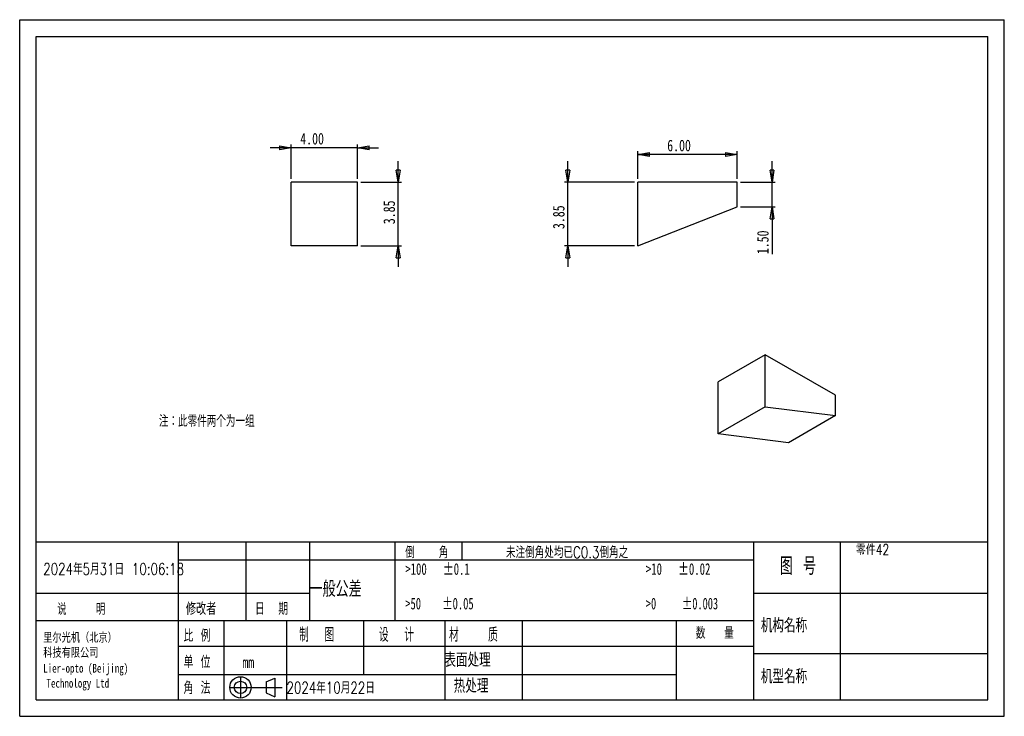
# Model space of a CAD drawing. Header units: millimetres. Extents: x 0 to 297, y 0 to 210.
import ezdxf

# ---------------------------------------------------------------- set-up
doc = ezdxf.new("R2010")
doc.units = ezdxf.units.MM
doc.layers.add('图层0', color=7, linetype='Continuous', lineweight=25)
doc.styles.add('SLDTEXTSTYLE0', font='TXT', dxfattribs={"width": 0.666667, "bigfont": 'bigfont'})
doc.styles.add('SLDTEXTSTYLE1', font='TXT', dxfattribs={"width": 0.75, "bigfont": 'bigfont'})
doc.styles.add('SLDTEXTSTYLE2', font='TXT', dxfattribs={"width": 0.583333, "bigfont": 'bigfont'})
doc.styles.add('SLDTEXTSTYLE3', font='TXT', dxfattribs={"width": 0.681818})
doc.styles.add('SLDTEXTSTYLE4', font='TXT', dxfattribs={"width": 0.666667})
doc.styles.add('SLDTEXTSTYLE5', font='TXT', dxfattribs={"width": 0.653846})
doc.styles.add('SLDTEXTSTYLE6', font='TXT', dxfattribs={"width": 0.6, "bigfont": 'bigfont'})
doc.styles.add('SLDTEXTSTYLE7', font='TXT', dxfattribs={"width": 0.625, "bigfont": 'bigfont'})
doc.styles.add('SLDTEXTSTYLE8', font='TXT', dxfattribs={"width": 0.571429, "bigfont": 'bigfont'})
doc.styles.add('SLDTEXTSTYLE9', font='TXT', dxfattribs={"width": 0.75})
doc.dimstyles.new('SLDDIMSTYLE0', dxfattribs={"dimtxt": 3.5, "dimasz": 3.556, "dimexe": 0, "dimexo": 0.0625, "dimgap": 0.875, "dimtad": 1, "dimlfac": 0.2, "dimrnd": 1e-09, "dimzin": 4, "dimdsep": 46, "dimtxsty": 'SLDTEXTSTYLE9', "dimblk1": 'CLOSED', "dimblk2": 'CLOSED', "dimsah": 1, "dimcen": 0.09, "dimadec": 0, "dimazin": 1, "dimtfac": 1, "dimtmove": 0, "dimatfit": 0, "dimldrblk": 'CLOSED', "dimfxl": 0, "dimfrac": 2, "dimtolj": 1, "dimtzin": 12, "dimarcsym": 0})
doc.dimstyles.new('SLDDIMSTYLE1', dxfattribs={"dimtxt": 3.5, "dimasz": 3.556, "dimexe": 0, "dimexo": 0.0625, "dimgap": 0.875, "dimtad": 1, "dimlfac": 0.2, "dimrnd": 1e-09, "dimzin": 12, "dimdsep": 46, "dimtxsty": 'SLDTEXTSTYLE9', "dimblk1": 'CLOSED', "dimblk2": 'CLOSED', "dimsah": 1, "dimcen": 0.09, "dimadec": 0, "dimazin": 3, "dimtfac": 1, "dimtmove": 0, "dimatfit": 0, "dimldrblk": 'CLOSED', "dimfxl": 0, "dimfrac": 2, "dimtolj": 1, "dimtzin": 12, "dimarcsym": 0})
doc.dimstyles.new('SLDDIMSTYLE2', dxfattribs={"dimtxt": 3.5, "dimasz": 3.556, "dimexe": 0, "dimexo": 0.0625, "dimgap": 0.875, "dimtad": 1, "dimlfac": 0.2, "dimrnd": 1e-09, "dimzin": 4, "dimdsep": 46, "dimtxsty": 'SLDTEXTSTYLE9', "dimblk1": 'CLOSED', "dimblk2": 'CLOSED', "dimsah": 1, "dimcen": 0.09, "dimadec": 0, "dimazin": 1, "dimtfac": 1, "dimtofl": 0, "dimtmove": 0, "dimatfit": 3, "dimldrblk": 'CLOSED', "dimfxl": 0, "dimfrac": 2, "dimtolj": 1, "dimtzin": 12, "dimarcsym": 0})

# ---------------------------------------------------------------- blocks, each defined once
blk = doc.blocks.new('_Closed')
at = {"color": 0, "linetype": 'ByBlock', "lineweight": -2}
for p, q in [((-1, 0.166667), (0, 0)), ((-1, 0.166667), (-1, -0.166667)), ((0, 0), (-1, -0.166667)), ((0, 0), (-1, 0))]:
    blk.add_line(p, q, dxfattribs=at)
blk = doc.blocks.new('_D')
at = {"layer": '图层0'}
for p, q in [((81.9, 162.05), (81.9, 172.37)), ((101.9, 162.05), (101.9, 172.37)), ((81.9, 171.37), (75.55, 171.37)), ((101.9, 171.37), (81.9, 171.37)), ((101.9, 171.37), (108.25, 171.37))]:
    blk.add_line(p, q, dxfattribs=at)
at = {"layer": '图层0', "xscale": 3.556, "yscale": 3.556}
blk.add_blockref('_Closed', (81.9, 171.37, -9.38), dxfattribs=at)
at = {"layer": '图层0', "xscale": 3.556, "yscale": 3.556, "rotation": 180.0000000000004}
blk.add_blockref('_Closed', (101.9, 171.37, -9.38), dxfattribs=at)
at = {"layer": '图层0', "insert": (84.63, 175.88), "char_height": 3.5, "attachment_point": 1, "style": 'SLDTEXTSTYLE9'}
blk.add_mtext('4.00', dxfattribs=at)
blk = doc.blocks.new('_D_1')
at = {"layer": '图层0'}
for p, q in [((114.2, 161.05), (114.2, 167.4)), ((102.9, 161.05), (115.2, 161.05)), ((114.2, 141.8), (114.2, 161.05)), ((102.9, 141.8), (115.2, 141.8)), ((114.2, 141.8), (114.2, 135.45))]:
    blk.add_line(p, q, dxfattribs=at)
at = {"layer": '图层0', "xscale": 3.556, "yscale": 3.556}
for p, rotation in [((114.2, 161.05, -9.38), 270.0000000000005), ((114.2, 141.8, -9.38), 90.00000000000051)]:
    blk.add_blockref('_Closed', p, dxfattribs=dict(at, rotation=rotation))
at = {"layer": '图层0', "insert": (109.69, 148.35), "char_height": 3.5, "attachment_point": 1, "rotation": 90, "style": 'SLDTEXTSTYLE9'}
blk.add_mtext('3.85', dxfattribs=at)
blk = doc.blocks.new('_D_2')
at = {"layer": '图层0'}
for p, q in [((186.45, 162.05), (186.45, 170.33)), ((216.45, 169.33), (186.45, 169.33)), ((216.45, 162.05), (216.45, 170.33))]:
    blk.add_line(p, q, dxfattribs=at)
at = {"layer": '图层0', "xscale": 3.556, "yscale": 3.556, "rotation": 180.0000000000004}
blk.add_blockref('_Closed', (186.45, 169.33, -1.87), dxfattribs=at)
at = {"layer": '图层0', "xscale": 3.556, "yscale": 3.556}
blk.add_blockref('_Closed', (216.45, 169.33, -1.87), dxfattribs=at)
at = {"layer": '图层0', "insert": (195.32, 173.84), "char_height": 3.5, "attachment_point": 1, "style": 'SLDTEXTSTYLE9'}
blk.add_mtext('6.00', dxfattribs=at)
blk = doc.blocks.new('_D_3')
at = {"layer": '图层0'}
for p, q in [((165.34, 161.05), (165.34, 167.4)), ((185.45, 161.05), (164.34, 161.05)), ((165.34, 141.8), (165.34, 161.05)), ((185.45, 141.8), (164.34, 141.8)), ((165.34, 141.8), (165.34, 135.45))]:
    blk.add_line(p, q, dxfattribs=at)
at = {"layer": '图层0', "xscale": 3.556, "yscale": 3.556}
for p, rotation in [((165.34, 161.05, -1.87), 270.0000000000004), ((165.34, 141.8, -1.87), 90.0000000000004)]:
    blk.add_blockref('_Closed', p, dxfattribs=dict(at, rotation=rotation))
at = {"layer": '图层0', "insert": (160.83, 146.89), "char_height": 3.5, "attachment_point": 1, "rotation": 90, "style": 'SLDTEXTSTYLE9'}
blk.add_mtext('3.85', dxfattribs=at)
blk = doc.blocks.new('_D_4')
at = {"layer": '图层0'}
for p, q in [((226.93, 161.05), (226.93, 167.4)), ((217.45, 161.05), (227.93, 161.05)), ((226.93, 153.55), (226.93, 161.05)), ((217.45, 153.55), (227.93, 153.55)), ((226.93, 153.55), (226.93, 139.32))]:
    blk.add_line(p, q, dxfattribs=at)
at = {"layer": '图层0', "xscale": 3.556, "yscale": 3.556}
for p, rotation in [((226.93, 161.05, -1.87), 270.0000000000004), ((226.93, 153.55, -1.87), 90.0000000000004)]:
    blk.add_blockref('_Closed', p, dxfattribs=dict(at, rotation=rotation))
at = {"layer": '图层0', "insert": (222.42, 139.32), "char_height": 3.5, "attachment_point": 1, "rotation": 90, "style": 'SLDTEXTSTYLE9'}
blk.add_mtext('1.50', dxfattribs=at)

msp = doc.modelspace()

# ---------------------------------------------------------------- linework, layer by layer
at = {"color": 7, "linetype": 'Continuous', "lineweight": 25}
for p, q in [((81.898, 141.797), (81.898, 161.045)), ((101.898, 161.045), (81.898, 161.045)), ((101.898, 141.797), (101.898, 161.045)), ((216.449, 161.045), (186.449, 161.045)), ((186.449, 141.797), (186.449, 161.045)), ((216.449, 153.545), (216.449, 161.045)), ((186.449, 141.797), (216.449, 153.545)), ((101.898, 141.797), (81.898, 141.797)), ((224.863, 109.017), (210.721, 100.853)), ((224.863, 93.3), (224.863, 109.017)), ((246.076, 96.771), (224.863, 109.017)), ((210.721, 85.136), (210.721, 100.853)), ((246.076, 90.647), (246.076, 96.771)), ((224.863, 93.3), (210.721, 85.136)), ((224.863, 93.3), (246.076, 90.647)), ((246.076, 90.647), (231.934, 82.483)), ((231.934, 82.483), (210.721, 85.136))]:
    msp.add_line(p, q, dxfattribs=at)
at = {"layer": '图层0'}
for p, q in [((0, 0), (0, 210)), ((0, 210), (297, 210)), ((297, 0), (297, 210)), ((5, 4.983), (5, 204.983)), ((5, 204.983), (292, 204.983)), ((292, 4.983), (292, 204.983)), ((292, 52.5), (5, 52.5)), ((47.757, 52.5), (47.757, 4.983)), ((68.192, 52.5), (68.192, 28.741)), ((87.378, 52.5), (87.378, 28.741)), ((113.177, 52.5), (113.177, 28.741)), ((133.321, 52.5), (133.321, 47.207)), ((221.353, 52.5), (221.353, 4.983)), ((247.5, 52.5), (247.5, 4.983)), ((47.757, 47.207), (221.353, 47.207)), ((5, 37.142), (47.757, 37.142)), ((47.757, 37.142), (87.378, 37.142)), ((221.353, 37.151), (292, 37.151)), ((221.353, 28.741), (5, 28.741)), ((61.596, 28.741), (61.596, 4.983)), ((80.467, 28.741), (80.467, 4.983)), ((103.741, 28.741), (103.741, 12.61)), ((128.274, 28.741), (128.274, 4.983)), ((151.548, 28.741), (151.548, 4.983)), ((198, 28.741), (198, 4.983)), ((221.353, 21.063), (47.757, 21.063)), ((221.353, 18.909), (292, 18.909)), ((47.757, 12.61), (198, 12.61)), ((66.603, 11.936), (66.603, 5.501)), ((74.36, 10.385), (76.988, 11.539)), ((74.36, 10.385), (74.36, 7.052)), ((76.988, 11.539), (76.988, 5.898)), ((63.386, 8.719), (79.167, 8.719)), ((5, 4.983), (292, 4.983)), ((0, 0), (297, 0))]:
    msp.add_line(p, q, dxfattribs=at)
at = {"layer": '图层0', "color": 7, "linetype": 'Continuous', "lineweight": 25}
msp.add_line((74.36, 7.052), (76.988, 5.898), dxfattribs=at)
at = {"layer": '图层0'}
for radius in [3.218, 1.867]:
    msp.add_circle((66.603, 8.719), radius, dxfattribs=at)

# ---------------------------------------------------------------- texts
for s, insert, char_height, attachment_point, style in [('注：此零件两个为一组', (41.987, 90.751), 3.5, 1, 'SLDTEXTSTYLE1'), ('倒    角', (116.302, 51.174), 3.5, 1, 'SLDTEXTSTYLE2'), ('未注倒角处均已C0.3倒角之', (146.686, 51.174), 3.5, 1, 'SLDTEXTSTYLE1'), ('零件42', (252.251, 51.846), 3.175, 1, 'SLDTEXTSTYLE1'), ('图 号', (234.762, 47.93), 5.2917, 2, 'SLDTEXTSTYLE0'), ('2024年5月31日 10:06:18', (7.093, 46.153), 3.5, 1, 'SLDTEXTSTYLE1'), ('>100   ±0.1', (116.302, 46.153), 3.5, 1, 'SLDTEXTSTYLE3'), ('>10   ±0.02', (188.875, 46.153), 3.5, 1, 'SLDTEXTSTYLE3'), ('一般公差', (87.447, 40.788), 4.7625, 1, 'SLDTEXTSTYLE1'), ('>50    ±0.05', (116.302, 35.738), 3.5, 1, 'SLDTEXTSTYLE4'), ('>0     ±0.003', (188.875, 35.738), 3.5, 1, 'SLDTEXTSTYLE5'), ('说     明', (11.326, 34.076), 3.5, 1, 'SLDTEXTSTYLE8'), ('修改者', (50.147, 34.275), 3.7042, 1, 'SLDTEXTSTYLE1'), ('日  期', (71.016, 34.275), 3.7042, 1, 'SLDTEXTSTYLE7'), ('机构名称', (223.566, 29.496), 4.2333, 1, 'SLDTEXTSTYLE1'), ('制  图', (84.297, 26.696), 4.2333, 1, 'SLDTEXTSTYLE7'), ('设  计', (108.378, 26.696), 4.2333, 1, 'SLDTEXTSTYLE7'), ('材    质', (129.511, 26.696), 4.2333, 1, 'SLDTEXTSTYLE2'), ('数   量', (203.929, 26.87), 3.5, 1, 'SLDTEXTSTYLE6'), ('里尔光机（北京）', (7.093, 24.869), 2.6458, 1, 'SLDTEXTSTYLE1'), ('比 例', (49.417, 26.17), 3.7042, 1, 'SLDTEXTSTYLE0'), ('科技有限公司', (7.093, 20.341), 2.6458, 1, 'SLDTEXTSTYLE1'), ('单 位', (49.417, 18.22), 3.7042, 1, 'SLDTEXTSTYLE0'), ('表面处理', (128.1, 19.095), 4.2333, 1, 'SLDTEXTSTYLE1'), ('Lier-opto (Beijing)', (7.093, 15.813), 2.64583, 1, 'SLDTEXTSTYLE9'), ('mm', (67.175, 18.022), 3.5, 1, 'SLDTEXTSTYLE9'), ('热处理', (130.923, 11.293), 4.2333, 1, 'SLDTEXTSTYLE1'), ('机型名称', (223.566, 14.142), 4.2333, 1, 'SLDTEXTSTYLE1'), ('Technology Ltd', (8.085, 11.285), 2.64583, 1, 'SLDTEXTSTYLE9'), ('角 法', (49.417, 10.418), 3.7042, 1, 'SLDTEXTSTYLE0'), ('2024年10月22日', (80.467, 10.363), 3.5, 1, 'SLDTEXTSTYLE1')]:
    msp.add_mtext(s, dxfattribs=dict(at, insert=insert, char_height=char_height, attachment_point=attachment_point, style=style))

# ---------------------------------------------------------------- dimensions: what is measured, and where the dimension line sits
for base, p1, p2, dimstyle, picture, middle in [((81.898, 171.365), (101.898, 161.045), (81.898, 161.045), 'SLDDIMSTYLE0', '_D', (89.159, 171.365)), ((186.449, 169.327), (216.449, 161.045), (186.449, 161.045), 'SLDDIMSTYLE2', '_D_2', (199.85, 169.327))]:
    dim = msp.add_linear_dim(base=base, p1=p1, p2=p2, dimstyle=dimstyle, dxfattribs=at)
    dim.commit()
    dim.dimension.update_dxf_attribs({"geometry": picture, "text_midpoint": middle, "dimtype": 160})
for base, p1, p2, dimstyle, picture, middle in [((114.204, 161.045), (101.898, 141.797), (101.898, 161.045), 'SLDDIMSTYLE1', '_D_1', (114.204, 152.872)), ((165.34, 161.045), (186.449, 141.797), (186.449, 161.045), 'SLDDIMSTYLE1', '_D_3', (165.34, 151.416)), ((226.935, 161.045), (216.449, 153.545), (216.449, 161.045), 'SLDDIMSTYLE0', '_D_4', (226.935, 143.844))]:
    dim = msp.add_linear_dim(base=base, p1=p1, p2=p2, angle=90, dimstyle=dimstyle, dxfattribs=at)
    dim.commit()
    dim.dimension.update_dxf_attribs({"geometry": picture, "text_midpoint": middle, "dimtype": 160})

doc.saveas('drawing.dxf')
